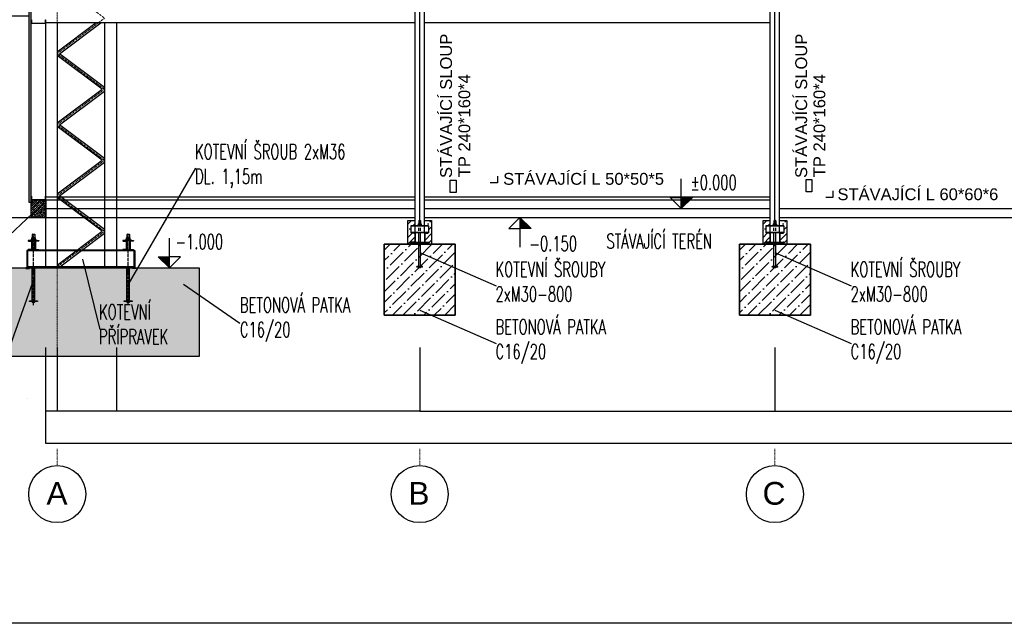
# Model space of a CAD drawing. Header units: millimetres. Extents: x -1190408159 to 361788912, y -2544212749 to 93633750.
# Tile 38 of 69: x 205638 to 221940, y -51822 to -41832. Entities that reach past the tile are written whole.
import ezdxf
from ezdxf.enums import TextEntityAlignment as Align

# ---------------------------------------------------------------- set-up
doc = ezdxf.new("R2010")
doc.units = ezdxf.units.MM
doc.header["$PDSIZE"] = -1
doc.linetypes.add('ACAD_ISO04W100', pattern=[30.5, 24, -3, 0.5, -3])
doc.linetypes.add('DASHDOT', pattern=[25.4, 12.7, -6.35, 0, -6.35])
for name, color, linetype in [('3_018MM_ČERCHOVANÁ', 3, 'ACAD_ISO04W100'), ('CKTEXTY_MALE', 6, 'Continuous'), ('CSPROFILY_POHLEDY', 7, 'Continuous'), ('KOTY', 3, 'Continuous'), ('KOTY-VYSKA', 7, 'Continuous'), ('POPIS', 7, 'Continuous'), ('SUMA', 7, 'Continuous'), ('ŠRAFY', 8, 'Continuous')]:
    doc.layers.add(name, color=color, linetype=linetype)
doc.layers.add('OSY', color=4, linetype='DASHDOT', lineweight=18)
doc.styles.add('100', font='romans.shx', dxfattribs={"width": 0.65, "height": 0.25})
doc.styles.add('50', font='romans.shx', dxfattribs={"width": 0.65, "height": 0.125})
doc.styles.add('ARIAL', font='ARIAL.TTF', dxfattribs={"height": 1000})
doc.styles.add('S2_5', font='ROMANS.shx', dxfattribs={"width": 0.65, "height": 2.5})
doc.dimstyles.new('100', dxfattribs={"dimscale": 0.1, "dimtxt": 1, "dimasz": 1, "dimexe": 1, "dimexo": 5, "dimgap": 1, "dimtad": 1, "dimdec": 0, "dimlfac": 1000, "dimrnd": 1, "dimdsep": 46, "dimtxsty": '100', "dimblk": 'lin_kot', "dimcen": 0, "dimclrd": 256, "dimclre": 256, "dimaunit": 2, "dimadec": 3, "dimazin": 0, "dimtfac": 1, "dimtdec": 0, "dimtix": 1, "dimtmove": 2, "dimatfit": 3, "dimldrblk": 'sip_kot', "dimfxl": 1, "dimtvp": 2.5, "dimtolj": 1, "dimtzin": 0, "dimarcsym": 0})

# ---------------------------------------------------------------- blocks, each defined once
blk = doc.blocks.new('vys_kota')
at = {"linetype": 'Continuous'}
for p, q in [((0, 0), (0, 5.01)), ((0, 0), (-1.88, 1.88)), ((-1.88, 1.88), (0, 1.88)), ((1.88, 1.88), (0, 1.88)), ((0, 0), (1.88, 1.88))]:
    blk.add_line(p, q, dxfattribs=at)
for points in [[(0, 1.88), (0, 0), (1.88, 1.88)], [(0, 0), (1.88, 1.88), (0, 1.88), (0, 0)]]:
    blk.add_solid(points, dxfattribs=at)
at = {"color": 7, "linetype": 'Continuous', "style": 'S2_5', "width": 0.65}
blk.add_attdef('VYSKA', (1.57, 3.17), '', height=2.5, dxfattribs=at)
blk = doc.blocks.new('lin_kot')
at = {"linetype": 'Continuous'}
for q in [(-1, 0), (1, 0)]:
    blk.add_line((0, 0), q, dxfattribs=at)
for points in [[(0, 0), (-1, -1)], [(0, 0), (1, 1)]]:
    blk.add_lwpolyline(points, dxfattribs=at)
blk = doc.blocks.new('sip_kot')
at = {"linetype": 'Continuous'}
blk.add_lwpolyline([(0, 0, 0, 0.7, 0), (-3, 0, 0.7, 0.7, 0)], format="xyseb", dxfattribs=at)
blk = doc.blocks.new('*D1389')
at = {"layer": 'Defpoints', "color": 0, "lineweight": 80, "transparency": 16777216}
for p in [(204634, -41773), (205779, -41773), (205001, -45105)]:
    blk.add_point(p, dxfattribs=at)
at = {"layer": 'KOTY', "lineweight": -2, "transparency": 16777216}
for p, q in [((205779, -41773), (204633, -41773)), ((204634, -45105), (204634, -41773)), ((205001, -45105), (204633, -45105))]:
    blk.add_line(p, q, dxfattribs=at)
at = {"layer": 'KOTY', "lineweight": -2, "transparency": 16777216, "xscale": 0.1, "yscale": 0.1, "zscale": 0.1}
for p, rotation in [((204634, -41773), 90), ((204634, -45105), 270)]:
    blk.add_blockref('lin_kot', p, dxfattribs=dict(at, rotation=rotation))
at = {"layer": 'KOTY', "color": 0, "transparency": 16777216, "insert": (204633, -43439), "char_height": 0.25, "attachment_point": 5, "rotation": 90, "style": '100'}
blk.add_mtext('\\A1;3332000', dxfattribs=at)
blk = doc.blocks.new('Hex Nut ½ in. -side')
for p, q in [((0, -0.32), (0, 0.32)), ((0.03, 0.22), (0.42, 0.22)), ((0.45, 0.32), (0.45, -0.32)), ((0.03, -0.22), (0.42, -0.22))]:
    blk.add_line(p, q)
for points in [[(0.03, 0.43), (0.42, 0.43)], [(0.42, -0.43), (0.03, -0.43)]]:
    blk.add_lwpolyline(points)
for centre, radius, start, end in [((0.21, 0.32), 0.21, 149.0201, 210.9799), ((0.8, 0), 0.796, 164.2217, 195.7782), ((0.24, 0.32), 0.21, 329.0201, 30.9799), ((-0.35, 0), 0.796, 344.2218, 15.7782), ((0.21, -0.32), 0.21, 149.0201, 210.9799), ((0.24, -0.32), 0.21, 329.0201, 30.9799)]:
    blk.add_arc(centre, radius, start, end)
blk = doc.blocks.new('A$C7C5A5B29')
at = {"layer": 'SUMA'}
for p, q in [((0.111, 0), (-0.111, 0)), ((-0.12, -0.06), (-0.12, -0.009)), ((-0.116, -0.06), (-0.12, -0.06)), ((-0.116, -0.06), (-0.116, -0.009)), ((0.111, -0.004), (-0.111, -0.004)), ((0.116, -0.06), (0.116, -0.009)), ((0.12, -0.06), (0.116, -0.06)), ((0.12, -0.06), (0.12, -0.009))]:
    blk.add_line(p, q, dxfattribs=at)
for centre, radius, start, end in [((-0.111, -0.009), 0.009, 90, 180), ((0.111, -0.009), 0.009, 0, 90), ((-0.111, -0.009), 0.005, 90, 180), ((0.111, -0.009), 0.005, 0, 90)]:
    blk.add_arc(centre, radius, start, end, dxfattribs=at)
blk = doc.blocks.new('*D1399')
at = {"layer": 'Defpoints', "color": 0, "lineweight": 80, "transparency": 16777216}
for p in [(206063, -47664), (230220, -47664), (230220, -48839)]:
    blk.add_point(p, dxfattribs=at)
at = {"layer": 'KOTY', "lineweight": -2, "transparency": 16777216}
for p, q in [((206063, -47665), (206063, -48839)), ((230220, -47665), (230220, -48839)), ((206063, -48839), (230219, -48839))]:
    blk.add_line(p, q, dxfattribs=at)
at = {"layer": 'KOTY', "lineweight": -2, "transparency": 16777216, "xscale": 0.1, "yscale": 0.1, "zscale": 0.1, "rotation": 180}
blk.add_blockref('lin_kot', (206063, -48839), dxfattribs=at)
at = {"layer": 'KOTY', "lineweight": -2, "transparency": 16777216, "xscale": 0.1, "yscale": 0.1, "zscale": 0.1}
blk.add_blockref('lin_kot', (230220, -48839), dxfattribs=at)
at = {"layer": 'KOTY', "color": 0, "transparency": 16777216, "insert": (218141, -48838), "char_height": 0.25, "attachment_point": 5, "style": '100'}
blk.add_mtext('\\A1;24157000', dxfattribs=at)
blk = doc.blocks.new('*D1401')
at = {"layer": 'Defpoints', "color": 0, "lineweight": 80, "transparency": 16777216}
for p in [(207239, -47259), (212261, -47259), (207239, -48312)]:
    blk.add_point(p, dxfattribs=at)
at = {"layer": 'KOTY', "lineweight": -2, "transparency": 16777216}
for p, q in [((207239, -47259), (207239, -48312)), ((212261, -47259), (212261, -48312)), ((212261, -48312), (207239, -48312))]:
    blk.add_line(p, q, dxfattribs=at)
at = {"layer": 'KOTY', "lineweight": -2, "transparency": 16777216, "xscale": 0.1, "yscale": 0.1, "zscale": 0.1, "rotation": 180}
blk.add_blockref('lin_kot', (207239, -48312), dxfattribs=at)
at = {"layer": 'KOTY', "lineweight": -2, "transparency": 16777216, "xscale": 0.1, "yscale": 0.1, "zscale": 0.1}
blk.add_blockref('lin_kot', (212261, -48312), dxfattribs=at)
at = {"layer": 'KOTY', "color": 0, "transparency": 16777216, "insert": (209750, -48311), "char_height": 0.25, "attachment_point": 5, "style": '100'}
blk.add_mtext('\\A1;5022500', dxfattribs=at)
blk = doc.blocks.new('*D1402')
at = {"layer": 'Defpoints', "color": 0, "lineweight": 80, "transparency": 16777216}
for p in [(206063, -47259), (206259, -47259), (206063, -48312)]:
    blk.add_point(p, dxfattribs=at)
at = {"layer": 'KOTY', "lineweight": -2, "transparency": 16777216}
for p, q in [((206063, -47259), (206063, -48312)), ((206259, -47259), (206259, -48312)), ((206258, -48312), (206063, -48312))]:
    blk.add_line(p, q, dxfattribs=at)
at = {"layer": 'KOTY', "lineweight": -2, "transparency": 16777216, "xscale": 0.1, "yscale": 0.1, "zscale": 0.1, "rotation": 180}
blk.add_blockref('lin_kot', (206063, -48312), dxfattribs=at)
at = {"layer": 'KOTY', "lineweight": -2, "transparency": 16777216, "xscale": 0.1, "yscale": 0.1, "zscale": 0.1}
blk.add_blockref('lin_kot', (206259, -48312), dxfattribs=at)
at = {"layer": 'KOTY', "color": 0, "transparency": 16777216, "insert": (205767, -48097), "char_height": 0.25, "attachment_point": 5, "style": '100'}
blk.add_mtext('\\A1;196000', dxfattribs=at)
blk = doc.blocks.new('*D1411')
at = {"layer": 'Defpoints', "color": 0, "lineweight": 80, "transparency": 16777216}
for p in [(206259, -47259), (207239, -47259), (206259, -48312)]:
    blk.add_point(p, dxfattribs=at)
at = {"layer": 'KOTY', "lineweight": -2, "transparency": 16777216}
for p, q in [((206259, -47259), (206259, -48312)), ((207239, -47259), (207239, -48312)), ((207238, -48312), (206259, -48312))]:
    blk.add_line(p, q, dxfattribs=at)
at = {"layer": 'KOTY', "lineweight": -2, "transparency": 16777216, "xscale": 0.1, "yscale": 0.1, "zscale": 0.1, "rotation": 180}
blk.add_blockref('lin_kot', (206259, -48312), dxfattribs=at)
at = {"layer": 'KOTY', "lineweight": -2, "transparency": 16777216, "xscale": 0.1, "yscale": 0.1, "zscale": 0.1}
blk.add_blockref('lin_kot', (207239, -48312), dxfattribs=at)
at = {"layer": 'KOTY', "color": 0, "transparency": 16777216, "insert": (206749, -48311), "char_height": 0.25, "attachment_point": 5, "style": '100'}
blk.add_mtext('\\A1;980000', dxfattribs=at)
blk = doc.blocks.new('*D1412')
at = {"layer": 'Defpoints', "color": 0, "lineweight": 80, "transparency": 16777216}
for p in [(212261, -47259), (218141, -47259), (218141, -48312)]:
    blk.add_point(p, dxfattribs=at)
at = {"layer": 'KOTY', "lineweight": -2, "transparency": 16777216}
for p, q in [((212261, -47259), (212261, -48312)), ((218141, -47259), (218141, -48312)), ((212261, -48312), (218141, -48312))]:
    blk.add_line(p, q, dxfattribs=at)
at = {"layer": 'KOTY', "lineweight": -2, "transparency": 16777216, "xscale": 0.1, "yscale": 0.1, "zscale": 0.1, "rotation": 180}
blk.add_blockref('lin_kot', (212261, -48312), dxfattribs=at)
at = {"layer": 'KOTY', "lineweight": -2, "transparency": 16777216, "xscale": 0.1, "yscale": 0.1, "zscale": 0.1}
blk.add_blockref('lin_kot', (218141, -48312), dxfattribs=at)
at = {"layer": 'KOTY', "color": 0, "transparency": 16777216, "insert": (215201, -48311), "char_height": 0.25, "attachment_point": 5, "style": '100'}
blk.add_mtext('\\A1;5880000', dxfattribs=at)
blk = doc.blocks.new('*D1413')
at = {"layer": 'Defpoints', "color": 0, "lineweight": 80, "transparency": 16777216}
for p in [(218141, -47259), (224021, -47259), (224021, -48312)]:
    blk.add_point(p, dxfattribs=at)
at = {"layer": 'KOTY', "lineweight": -2, "transparency": 16777216}
for p, q in [((218141, -47259), (218141, -48312)), ((224021, -47259), (224021, -48312)), ((218141, -48312), (224021, -48312))]:
    blk.add_line(p, q, dxfattribs=at)
at = {"layer": 'KOTY', "lineweight": -2, "transparency": 16777216, "xscale": 0.1, "yscale": 0.1, "zscale": 0.1, "rotation": 180}
blk.add_blockref('lin_kot', (218141, -48312), dxfattribs=at)
at = {"layer": 'KOTY', "lineweight": -2, "transparency": 16777216, "xscale": 0.1, "yscale": 0.1, "zscale": 0.1}
blk.add_blockref('lin_kot', (224021, -48312), dxfattribs=at)
at = {"layer": 'KOTY', "color": 0, "transparency": 16777216, "insert": (221081, -48311), "char_height": 0.25, "attachment_point": 5, "style": '100'}
blk.add_mtext('\\A1;5880000', dxfattribs=at)

msp = doc.modelspace()

# ---------------------------------------------------------------- hatches: boundary and pattern name
at = {"layer": 'KOTY'}
h = msp.add_hatch(dxfattribs=at)
h.set_pattern_fill('ANSI36', color=256, scale=196, style=0)
h.set_pattern_definition([(45, (177637.514, -29284.362), (12.993087, 47.64132), [61.25, -12.25, 0, -12.25])])
h.paths.add_polyline_path([(205827.35375, -44811.18039), (206072.35375, -44811.18039), (206072.35375, -45105.18039), (205827.35375, -45105.18039)])
at = {"layer": 'ŠRAFY'}
h = msp.add_hatch(dxfattribs=at)
h.set_pattern_fill('HONEY', color=8, scale=147, angle=360, style=0)
h.set_pattern_definition([(360, (-3113487.638, 175276.119), (27.5625, 15.913216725), [18.375, -36.75]), (120, (-3113487.638, 175276.119), (-27.56249994, 15.91321683), [18.375, -36.75]), (60, (-3113487.638, 175276.119), (6e-08, 31.826433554), [-36.75, 18.375])])
h.paths.add_polyline_path([(205788.15375, -44849.92353), (205827.35375, -44849.92353), (205827.35375, -32022.27936), (205788.15375, -32022.27936)])
h = msp.add_hatch(dxfattribs=at)
h.set_pattern_fill('ANSI35', color=8, scale=24.5, style=0)
h.set_pattern_definition([(45, (118838.67, -107638.57), (-110.00814, 110.00814), []), (45, (118948.67, -107638.57), (-110.00814, 110.00814), [194.46875, -38.89375, 0, -38.89375])])
h.paths.add_polyline_path([(212457.0538, -45154.18039), (212339.45384, -45154.18039), (212339.45386, -45242.38039), (212408.0538, -45242.38039), (212408.0538, -45359.98039), (212402.1738, -45359.98039), (212402.1738, -45361.97228, -0.3853135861), (212399.08509, -45365.38526), (212351.85493, -45370.10827, 0.3853135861), (212344.3538, -45378.39693), (212344.3538, -45498.36384, 0.3853135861), (212351.85493, -45506.6525), (212399.08509, -45511.37552, -0.3853135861), (212402.1738, -45514.78849), (212402.1738, -45516.78039), (212416.8738, -45516.78039), (212417.8538, -45516.78039), (212417.8538, -45526.58039), (212261.0538, -45526.58039), (212261.0538, -45546.18039), (212457.0538, -45546.18039)])
h.paths.add_polyline_path([(212182.65384, -45154.18039), (212065.0538, -45154.18039), (212065.0538, -45546.18039), (212261.0538, -45546.18039), (212261.0538, -45526.58039), (212104.2538, -45526.58039), (212104.2538, -45516.78039), (212119.9338, -45516.78039), (212119.9338, -45514.78849, -0.3853135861), (212123.0225, -45511.37552), (212170.25266, -45506.6525, 0.3853135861), (212177.7538, -45498.36384), (212177.7538, -45378.39693, 0.3853135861), (212170.25266, -45370.10827), (212123.0225, -45365.38526, -0.3853135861), (212119.9338, -45361.97228), (212119.9338, -45359.98039), (212114.0538, -45359.98039), (212114.0538, -45242.38039), (212182.65386, -45242.38039)])
h = msp.add_hatch(dxfattribs=at)
h.set_pattern_fill('ANSI35', color=8, scale=24.5, style=0)
h.set_pattern_definition([(45, (124718.67, -107638.57), (-110.00814, 110.00814), []), (45, (124828.67, -107638.57), (-110.00814, 110.00814), [194.46875, -38.89375, 0, -38.89375])])
h.paths.add_polyline_path([(218337.0538, -45154.18039), (218219.45384, -45154.18039), (218219.45386, -45242.38039), (218288.0538, -45242.38039), (218288.0538, -45359.98039), (218282.1738, -45359.98039), (218282.1738, -45361.97228, -0.3853135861), (218279.08509, -45365.38526), (218231.85493, -45370.10827, 0.3853135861), (218224.3538, -45378.39693), (218224.3538, -45498.36384, 0.3853135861), (218231.85493, -45506.6525), (218279.08509, -45511.37552, -0.3853135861), (218282.1738, -45514.78849), (218282.1738, -45516.78039), (218296.8738, -45516.78039), (218297.8538, -45516.78039), (218297.8538, -45526.58039), (218141.0538, -45526.58039), (218141.0538, -45546.18039), (218337.0538, -45546.18039)])
h.paths.add_polyline_path([(218062.65384, -45154.18039), (217945.0538, -45154.18039), (217945.0538, -45546.18039), (218141.0538, -45546.18039), (218141.0538, -45526.58039), (217984.2538, -45526.58039), (217984.2538, -45516.78039), (217999.9338, -45516.78039), (217999.9338, -45514.78849, -0.3853135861), (218003.0225, -45511.37552), (218050.25266, -45506.6525, 0.3853135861), (218057.7538, -45498.36384), (218057.7538, -45378.39693, 0.3853135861), (218050.25266, -45370.10827), (218003.0225, -45365.38526, -0.3853135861), (217999.9338, -45361.97228), (217999.9338, -45359.98039), (217994.0538, -45359.98039), (217994.0538, -45242.38039), (218062.65386, -45242.38039)])
h = msp.add_hatch(dxfattribs=at)
h.set_pattern_fill('ANSI36', color=256, scale=980, style=0)
h.set_pattern_definition([(45, (241220.13, -5010.59), (64.96544, 238.2066), [306.25, -61.25, 0, -61.25])])
h.paths.add_polyline_path([(211673.0538, -45546.18039), (212849.0538, -45546.18039), (212849.0538, -46722.18039), (211673.0538, -46722.18039)])
h = msp.add_hatch(dxfattribs=at)
h.set_pattern_fill('ANSI36', color=256, scale=980, style=0)
h.set_pattern_definition([(45, (247100.13, -5010.59), (64.96544, 238.2066), [306.25, -61.25, 0, -61.25])])
h.paths.add_polyline_path([(217553.0538, -45546.18039), (218729.0538, -45546.18039), (218729.0538, -46722.18039), (217553.0538, -46722.18039)])
h = msp.add_hatch(dxfattribs=at)
h.set_pattern_fill('ANSI36', color=256, scale=980, style=0)
h.set_pattern_definition([(45, (202019.91, -5010.59), (64.96544, 238.2066), [306.25, -61.25, 0, -61.25])])
h.paths.add_polyline_path([(208610.55375, -47408.18039), (204690.55375, -47408.18039), (204690.55375, -45938.18039), (208610.55375, -45938.18039)])
h.paths.add_polyline_path([(227671.55375, -47408.18039), (231591.55375, -47408.18039), (231591.55375, -45938.18039), (227671.55375, -45938.18039)])
h.paths.add_polyline_path([(206889.11872, -46485.29331), (208232.53538, -46485.29331), (208232.53538, -47377.79331), (206889.11872, -47377.79331)], flags=24)

# ---------------------------------------------------------------- linework, layer by layer
for p, q in [((218062.65375, -45352.14039), (218062.65375, -31173.19288)), ((218141.05375, -45242.38039), (218141.05375, -31173.19288)), ((218219.45375, -45352.14039), (218219.45375, -31173.19288)), ((212182.65375, -45352.14039), (212182.67044, -31801.84117)), ((212261.05375, -45242.38039), (212261.05375, -31794.00117)), ((212339.45375, -45352.14039), (212339.45375, -31801.84117)), ((206062.55375, -41880.98039), (212182.65803, -41880.98039)), ((206062.55375, -41880.98039), (206062.55375, -45938.18039)), ((206258.55375, -41880.98039), (206258.55375, -45938.18039)), ((207042.55375, -41880.98039), (207042.55375, -45938.18039)), ((207238.55375, -41880.98039), (207238.55375, -45938.18039)), ((212339.45375, -41880.98039), (218062.65375, -41880.98039)), ((206072.35375, -44762.18039), (212182.65448, -44762.18039)), ((206072.35375, -44811.18039), (212182.65442, -44811.18039)), ((212339.45375, -44762.18039), (218062.65375, -44762.18039)), ((212339.45375, -44811.18039), (218062.65375, -44811.18039)), ((202604.97719, -45105.18039), (212182.65375, -45105.18039)), ((212339.45375, -45105.18039), (218062.65375, -45105.18039)), ((218219.45375, -45105.18039), (223942.65375, -45105.18039)), ((207238.55375, -45644.18039), (206062.55375, -45644.18039))]:
    msp.add_line(p, q)
at = {"color": 5}
for p, q in [((206072.35375, -44958.18039), (212182.65375, -44958.18039)), ((212339.45375, -44958.18039), (218062.65375, -44958.18039)), ((218219.45375, -44958.18039), (223942.65375, -44958.18039))]:
    msp.add_line(p, q, dxfattribs=at)
for points in [[(206258.55375, -42363.87539), (206902.41375, -41880.98039)], [(207042.55375, -42951.87539), (206299.38709, -42394.50039), (206984.08042, -41880.98039)], [(206258.55375, -43539.87539), (207001.72042, -42982.50039), (206258.55375, -42425.12539)], [(207042.55375, -44127.87539), (206299.38709, -43570.50039), (207042.55375, -43013.12539)], [(206258.55375, -44715.87539), (207001.72042, -44158.50039), (206258.55375, -43601.12539)], [(207042.55375, -45303.87539), (206299.38709, -44746.50039), (207042.55375, -44189.12539)], [(205827.35375, -45105.18039), (205827.35375, -44811.18039), (206072.35375, -44811.18039), (206072.35375, -45105.18039), (205827.35375, -45105.18039)], [(206258.55375, -45891.87539), (207001.72042, -45334.50039), (206258.55375, -44777.12539)], [(206278.48042, -45938.18039), (207042.55375, -45365.12539)], [(211673.0538, -45546.18039), (212849.0538, -45546.18039), (212849.0538, -46722.18039), (211673.0538, -46722.18039), (211673.0538, -45546.18039)], [(217553.0538, -45546.18039), (218729.0538, -45546.18039), (218729.0538, -46722.18039), (217553.0538, -46722.18039), (217553.0538, -45546.18039)]]:
    msp.add_lwpolyline(points)
for points in [[(205842.05375, -45487.38039), (205778.35375, -45487.38039), (205778.35375, -45490.14595, 0.391021), (205783.31353, -45495.51929), (205821.17583, -45498.54847, -0.391021), (205834.70375, -45513.20143), (205834.70375, -45618.35935, -0.391021), (205821.17583, -45633.01231), (205783.31353, -45636.04149, 0.391021), (205778.35375, -45641.41483), (205778.35375, -45644.18039), (205842.05375, -45644.18039)], [(205891.05375, -45487.38039), (205954.75375, -45487.38039), (205954.75375, -45490.14595, -0.391021), (205949.79397, -45495.51929), (205911.93167, -45498.54847, 0.391021), (205898.40375, -45513.20143), (205898.40375, -45618.35935, 0.391021), (205911.93167, -45633.01231), (205949.79397, -45636.04149, -0.391021), (205954.75375, -45641.41483), (205954.75375, -45644.18039), (205891.05375, -45644.18039)], [(207410.05375, -45487.38039), (207346.35375, -45487.38039), (207346.35375, -45490.14595, 0.391021), (207351.31353, -45495.51929), (207389.17583, -45498.54847, -0.391021), (207402.70375, -45513.20143), (207402.70375, -45618.35935, -0.391021), (207389.17583, -45633.01231), (207351.31353, -45636.04149, 0.391021), (207346.35375, -45641.41483), (207346.35375, -45644.18039), (207410.05375, -45644.18039)], [(207459.05375, -45487.38039), (207522.75375, -45487.38039), (207522.75375, -45490.14595, -0.391021), (207517.79397, -45495.51929), (207479.93167, -45498.54847, 0.391021), (207466.40375, -45513.20143), (207466.40375, -45618.35935, 0.391021), (207479.93167, -45633.01231), (207517.79397, -45636.04149, -0.391021), (207522.75375, -45641.41483), (207522.75375, -45644.18039), (207459.05375, -45644.18039)]]:
    msp.add_lwpolyline(points, format="xyb", close=True)
at = {"layer": '3_018MM_ČERCHOVANÁ', "ltscale": 2}
for p, q in [((205866.55375, -46555.98256), (205866.55375, -45379.58039)), ((207434.55375, -46555.98256), (207434.55375, -45379.58039))]:
    msp.add_line(p, q, dxfattribs=at)
at = {"layer": 'CKTEXTY_MALE', "color": 7}
for centre in [(206258.55375, -49683.46731), (212261.05375, -49683.46731), (218141.05375, -49683.46731)]:
    msp.add_circle(centre, 472.00082, dxfattribs=at)
at = {"layer": 'CSPROFILY_POHLEDY'}
for p, q in [((205768.55375, -45644.18039), (205768.55375, -45938.18039)), ((207532.55375, -45644.18039), (205768.55375, -45644.18039)), ((207532.55375, -45644.18039), (207532.55375, -45938.18039)), ((207544.31375, -45659.86039), (205768.55375, -45659.86039)), ((207532.55375, -45922.50039), (205768.55375, -45922.50039)), ((207532.55375, -45938.18039), (205768.55375, -45938.18039))]:
    msp.add_line(p, q, dxfattribs=at)
at = {"layer": 'KOTY', "color": 5}
msp.add_lwpolyline([(197334.27297, -25311.48867), (294147.89391, -25311.48867), (294147.89391, -51821.74552), (197334.27297, -51821.74552)], close=True, dxfattribs=at)
at = {"layer": 'KOTY', "color": 2}
for points in [[(212765.15135, -44692.75396), (212765.15135, -44485.23279), (212862.7468, -44485.23279), (212862.7468, -44692.75396)], [(218656.87099, -44683.25926), (218656.87099, -44475.73809), (218754.46644, -44475.73809), (218754.46644, -44683.25926)]]:
    msp.add_lwpolyline(points, close=True, dxfattribs=at)
for points in [[(213546.46255, -44420.3699), (213546.46255, -44529.94732), (213427.20748, -44529.94732)], [(219102.37347, -44665.64106), (219102.37347, -44775.21848), (218983.11841, -44775.21848)]]:
    msp.add_lwpolyline(points, dxfattribs=at)
at = {"layer": 'OSY', "ltscale": 0.3}
msp.add_line((206258.55375, -32132.82141), (206258.55375, -47665.57983), dxfattribs=at)
at = {"layer": 'OSY'}
for p, q in [((206258.55375, -48932.18335), (206258.55375, -49211.46649)), ((212261.05375, -48932.18335), (212261.05375, -49211.46649)), ((218141.05375, -48932.18335), (218141.05375, -49211.46649))]:
    msp.add_line(p, q, dxfattribs=at)
at = {"layer": 'OSY', "ltscale": 0.3}
msp.add_lwpolyline([(206258.55375, -45922.50039), (207042.55375, -45334.50039), (206258.55375, -44746.50039), (207042.55375, -44158.50039), (206258.55375, -43570.50039), (207042.55375, -42982.50039), (206258.55375, -42394.50039), (207042.55375, -41806.50039), (206258.55375, -41218.50039), (207042.55375, -40630.50039), (206258.55375, -40042.50039), (207042.55375, -39454.50039), (206258.55375, -38866.50039), (207042.55375, -38245.18039)], dxfattribs=at)
at = {"layer": 'SUMA'}
for p, q in [((212253.2138, -45154.18039), (212246.3538, -45161.04039)), ((212268.8938, -45154.18039), (212253.2138, -45154.18039)), ((212268.8938, -45154.18039), (212275.7538, -45161.04039)), ((218133.2138, -45154.18039), (218126.3538, -45161.04039)), ((218148.8938, -45154.18039), (218133.2138, -45154.18039)), ((218148.8938, -45154.18039), (218155.7538, -45161.04039)), ((212408.0538, -45242.38039), (212114.0538, -45242.38039)), ((212114.0538, -45242.38039), (212114.0538, -45359.98039)), ((212408.0538, -45250.22039), (212114.0538, -45250.22039)), ((212233.6138, -45238.46039), (212261.0538, -45238.46039)), ((212233.6138, -45238.46039), (212233.6138, -45242.38039)), ((212239.9838, -45212.98039), (212235.0838, -45214.94039)), ((212235.0838, -45214.94039), (212235.0838, -45225.72039)), ((212235.0838, -45236.50039), (212235.0838, -45225.72039)), ((212239.9838, -45238.46039), (212235.0838, -45236.50039)), ((212243.1688, -45212.98039), (212239.9838, -45212.98039)), ((212243.1688, -45238.46039), (212239.9838, -45238.46039)), ((212243.1688, -45212.98039), (212248.0688, -45214.94039)), ((212252.9688, -45212.98039), (212243.1688, -45212.98039)), ((212243.1688, -45238.46039), (212248.0688, -45236.50039)), ((212252.9688, -45238.46039), (212243.1688, -45238.46039)), ((212246.3538, -45161.04039), (212246.3538, -45212.98039)), ((212275.7538, -45161.04039), (212246.3538, -45161.04039)), ((212275.7538, -45242.38039), (212246.3538, -45242.38039)), ((212275.7538, -45242.38039), (212246.3538, -45242.38039)), ((212275.7538, -45242.38039), (212246.3538, -45242.38039)), ((212246.3538, -45326.04221), (212246.3538, -45275.19362)), ((212252.9688, -45212.98039), (212248.0688, -45214.94039)), ((212248.0688, -45214.94039), (212248.0688, -45225.72039)), ((212248.0688, -45236.50039), (212248.0688, -45225.72039)), ((212252.9688, -45238.46039), (212248.0688, -45236.50039)), ((212269.1388, -45212.98039), (212252.9688, -45212.98039)), ((212269.1388, -45238.46039), (212252.9688, -45238.46039)), ((212288.4938, -45238.46039), (212261.0538, -45238.46039)), ((212278.9388, -45212.98039), (212269.1388, -45212.98039)), ((212269.1388, -45212.98039), (212274.0388, -45214.94039)), ((212269.1388, -45238.46039), (212274.0388, -45236.50039)), ((212278.9388, -45238.46039), (212269.1388, -45238.46039)), ((212278.9388, -45212.98039), (212274.0388, -45214.94039)), ((212274.0388, -45214.94039), (212274.0388, -45225.72039)), ((212274.0388, -45236.50039), (212274.0388, -45225.72039)), ((212278.9388, -45238.46039), (212274.0388, -45236.50039)), ((212275.7538, -45161.04039), (212275.7538, -45212.98039)), ((212275.7538, -45326.04221), (212275.7538, -45275.19362)), ((212282.1238, -45212.98039), (212278.9388, -45212.98039)), ((212282.1238, -45238.46039), (212278.9388, -45238.46039)), ((212282.1238, -45212.98039), (212287.0238, -45214.94039)), ((212282.1238, -45238.46039), (212287.0238, -45236.50039)), ((212287.0238, -45214.94039), (212287.0238, -45225.72039)), ((212287.0238, -45236.50039), (212287.0238, -45225.72039)), ((212288.4938, -45238.46039), (212288.4938, -45242.38039)), ((212408.0538, -45242.38039), (212408.0538, -45359.98039)), ((217994.0538, -45242.38039), (217994.0538, -45359.98039)), ((218288.0538, -45242.38039), (217994.0538, -45242.38039)), ((218288.0538, -45250.22039), (217994.0538, -45250.22039)), ((218113.6138, -45238.46039), (218113.6138, -45242.38039)), ((218113.6138, -45238.46039), (218141.0538, -45238.46039)), ((218119.9838, -45212.98039), (218115.0838, -45214.94039)), ((218115.0838, -45214.94039), (218115.0838, -45225.72039)), ((218115.0838, -45236.50039), (218115.0838, -45225.72039)), ((218119.9838, -45238.46039), (218115.0838, -45236.50039)), ((218123.1688, -45212.98039), (218119.9838, -45212.98039)), ((218123.1688, -45238.46039), (218119.9838, -45238.46039)), ((218132.9688, -45212.98039), (218123.1688, -45212.98039)), ((218123.1688, -45212.98039), (218128.0688, -45214.94039)), ((218123.1688, -45238.46039), (218128.0688, -45236.50039)), ((218132.9688, -45238.46039), (218123.1688, -45238.46039)), ((218155.7538, -45161.04039), (218126.3538, -45161.04039)), ((218126.3538, -45161.04039), (218126.3538, -45212.98039)), ((218155.7538, -45242.38039), (218126.3538, -45242.38039)), ((218155.7538, -45242.38039), (218126.3538, -45242.38039)), ((218155.7538, -45242.38039), (218126.3538, -45242.38039)), ((218126.3538, -45326.04221), (218126.3538, -45275.19362)), ((218132.9688, -45212.98039), (218128.0688, -45214.94039)), ((218128.0688, -45214.94039), (218128.0688, -45225.72039)), ((218128.0688, -45236.50039), (218128.0688, -45225.72039)), ((218132.9688, -45238.46039), (218128.0688, -45236.50039)), ((218149.1388, -45212.98039), (218132.9688, -45212.98039)), ((218149.1388, -45238.46039), (218132.9688, -45238.46039)), ((218168.4938, -45238.46039), (218141.0538, -45238.46039)), ((218149.1388, -45212.98039), (218154.0388, -45214.94039)), ((218158.9388, -45212.98039), (218149.1388, -45212.98039)), ((218149.1388, -45238.46039), (218154.0388, -45236.50039)), ((218158.9388, -45238.46039), (218149.1388, -45238.46039)), ((218158.9388, -45212.98039), (218154.0388, -45214.94039)), ((218154.0388, -45214.94039), (218154.0388, -45225.72039)), ((218154.0388, -45236.50039), (218154.0388, -45225.72039)), ((218158.9388, -45238.46039), (218154.0388, -45236.50039)), ((218155.7538, -45161.04039), (218155.7538, -45212.98039)), ((218155.7538, -45326.04221), (218155.7538, -45275.19362)), ((218162.1238, -45212.98039), (218158.9388, -45212.98039)), ((218162.1238, -45238.46039), (218158.9388, -45238.46039)), ((218162.1238, -45212.98039), (218167.0238, -45214.94039)), ((218162.1238, -45238.46039), (218167.0238, -45236.50039)), ((218167.0238, -45214.94039), (218167.0238, -45225.72039)), ((218167.0238, -45236.50039), (218167.0238, -45225.72039)), ((218168.4938, -45238.46039), (218168.4938, -45242.38039)), ((218288.0538, -45242.38039), (218288.0538, -45359.98039)), ((205852.83375, -45379.58039), (205845.97375, -45386.44039)), ((205845.97375, -45386.44039), (205845.97375, -45439.60067)), ((205845.97375, -45386.44039), (205887.13375, -45386.44039)), ((205852.83375, -45379.58039), (205880.27375, -45379.58039)), ((205880.27375, -45379.58039), (205887.13375, -45386.44039)), ((205887.13375, -45386.44039), (205887.13375, -45439.60067)), ((207420.83375, -45379.58039), (207413.97375, -45386.44039)), ((207413.97375, -45386.44039), (207413.97375, -45439.60067)), ((207413.97375, -45386.44039), (207455.13375, -45386.44039)), ((207420.83375, -45379.58039), (207448.27375, -45379.58039)), ((207448.27375, -45379.58039), (207455.13375, -45386.44039)), ((207455.13375, -45386.44039), (207455.13375, -45439.60067)), ((212408.0538, -45352.14039), (212114.0538, -45352.14039)), ((212408.0538, -45359.98039), (212114.0538, -45359.98039)), ((212182.6538, -45359.98039), (212119.9338, -45359.98039)), ((212119.9338, -45359.98039), (212119.9338, -45361.97228)), ((212170.25266, -45370.10827), (212123.0225, -45365.38526)), ((212373.7538, -45359.98039), (212148.3538, -45359.98039)), ((212177.7538, -45378.39693), (212177.7538, -45498.36384)), ((212182.6538, -45359.98039), (212182.6538, -45516.78039)), ((212182.6538, -45359.98039), (212182.6538, -45516.78039)), ((212246.3538, -45516.78039), (212246.3538, -45359.98039)), ((212275.7538, -45516.78039), (212275.7538, -45359.98039)), ((212339.4538, -45359.98039), (212402.1738, -45359.98039)), ((212339.4538, -45359.98039), (212339.4538, -45516.78039)), ((212339.4538, -45359.98039), (212339.4538, -45516.78039)), ((212344.3538, -45378.39693), (212344.3538, -45498.36384)), ((212351.85493, -45370.10827), (212399.08509, -45365.38526)), ((212402.1738, -45359.98039), (212402.1738, -45361.97228)), ((218288.0538, -45352.14039), (217994.0538, -45352.14039)), ((218288.0538, -45359.98039), (217994.0538, -45359.98039)), ((217999.9338, -45359.98039), (217999.9338, -45361.97228)), ((218062.6538, -45359.98039), (217999.9338, -45359.98039)), ((218050.25266, -45370.10827), (218003.0225, -45365.38526)), ((218253.7538, -45359.98039), (218028.3538, -45359.98039)), ((218057.7538, -45378.39693), (218057.7538, -45498.36384)), ((218062.6538, -45359.98039), (218062.6538, -45516.78039)), ((218062.6538, -45359.98039), (218062.6538, -45516.78039)), ((218126.3538, -45516.78039), (218126.3538, -45359.98039)), ((218155.7538, -45516.78039), (218155.7538, -45359.98039)), ((218219.4538, -45359.98039), (218219.4538, -45516.78039)), ((218219.4538, -45359.98039), (218219.4538, -45516.78039)), ((218219.4538, -45359.98039), (218282.1738, -45359.98039)), ((218224.3538, -45378.39693), (218224.3538, -45498.36384)), ((218231.85493, -45370.10827), (218279.08509, -45365.38526)), ((218282.1738, -45359.98039), (218282.1738, -45361.97228)), ((205845.97375, -45487.38039), (205845.97375, -45644.18039)), ((205887.13375, -45487.38039), (205887.13375, -45644.18039)), ((207413.97375, -45487.38039), (207413.97375, -45644.18039)), ((207455.13375, -45487.38039), (207455.13375, -45644.18039)), ((212417.8538, -45516.78039), (212104.2538, -45516.78039)), ((212104.2538, -45516.78039), (212104.2538, -45526.58039)), ((212417.8538, -45526.58039), (212104.2538, -45526.58039)), ((212167.9538, -45516.78039), (212105.2338, -45516.78039)), ((212119.9338, -45516.78039), (212119.9338, -45514.78849)), ((212170.25266, -45506.6525), (212123.0225, -45511.37552)), ((212246.3538, -45918.58039), (212246.3538, -45526.58039)), ((212275.7538, -45918.58039), (212275.7538, -45526.58039)), ((212351.85493, -45506.6525), (212399.08509, -45511.37552)), ((212354.1538, -45516.78039), (212416.8738, -45516.78039)), ((212402.1738, -45516.78039), (212402.1738, -45514.78849)), ((212417.8538, -45516.78039), (212417.8538, -45526.58039)), ((217984.2538, -45516.78039), (217984.2538, -45526.58039)), ((218297.8538, -45516.78039), (217984.2538, -45516.78039)), ((218297.8538, -45526.58039), (217984.2538, -45526.58039)), ((218047.9538, -45516.78039), (217985.2338, -45516.78039)), ((217999.9338, -45516.78039), (217999.9338, -45514.78849)), ((218050.25266, -45506.6525), (218003.0225, -45511.37552)), ((218126.3538, -45918.58039), (218126.3538, -45526.58039)), ((218155.7538, -45918.58039), (218155.7538, -45526.58039)), ((218231.85493, -45506.6525), (218279.08509, -45511.37552)), ((218234.1538, -45516.78039), (218296.8738, -45516.78039)), ((218282.1738, -45516.78039), (218282.1738, -45514.78849)), ((218297.8538, -45516.78039), (218297.8538, -45526.58039)), ((205845.97375, -46482.08039), (205845.97375, -45938.18039)), ((205887.13375, -46482.08039), (205887.13375, -45938.18039)), ((207413.97375, -46482.08039), (207413.97375, -45938.18039)), ((207455.13375, -46482.08039), (207455.13375, -45938.18039)), ((212308.5838, -45918.58039), (212213.5238, -45918.58039)), ((212213.5238, -45928.38039), (212213.5238, -45918.58039)), ((212308.5838, -45928.38039), (212213.5238, -45928.38039)), ((212246.3538, -45938.18039), (212246.3538, -45928.38039)), ((212275.7538, -45938.18039), (212246.3538, -45938.18039)), ((212275.7538, -45938.18039), (212275.7538, -45928.38039)), ((212308.5838, -45928.38039), (212308.5838, -45918.58039)), ((218093.5238, -45928.38039), (218093.5238, -45918.58039)), ((218188.5838, -45918.58039), (218093.5238, -45918.58039)), ((218188.5838, -45928.38039), (218093.5238, -45928.38039)), ((218126.3538, -45938.18039), (218126.3538, -45928.38039)), ((218155.7538, -45938.18039), (218126.3538, -45938.18039)), ((218155.7538, -45938.18039), (218155.7538, -45928.38039)), ((218188.5838, -45928.38039), (218188.5838, -45918.58039)), ((205845.97375, -46506.58039), (205845.97375, -46496.78039)), ((205845.97375, -46506.58039), (205887.13375, -46506.58039)), ((205887.13375, -46506.58039), (205887.13375, -46496.78039)), ((207413.97375, -46506.58039), (207413.97375, -46496.78039)), ((207413.97375, -46506.58039), (207455.13375, -46506.58039)), ((207455.13375, -46506.58039), (207455.13375, -46496.78039))]:
    msp.add_line(p, q, dxfattribs=at)
for points in [[(212339.45384, -45154.18039), (212457.0538, -45154.18039), (212457.0538, -45546.18039), (212065.0538, -45546.18039), (212065.0538, -45154.18039), (212182.65384, -45154.18039)], [(218219.45384, -45154.18039), (218337.0538, -45154.18039), (218337.0538, -45546.18039), (217945.0538, -45546.18039), (217945.0538, -45154.18039), (218062.65384, -45154.18039)]]:
    msp.add_lwpolyline(points, dxfattribs=at)
for points in [[(205915.78511, -45487.38039), (205817.78511, -45487.38039), (205817.78511, -45475.62039), (205915.78511, -45475.62039)], [(207483.78511, -45487.38039), (207385.78511, -45487.38039), (207385.78511, -45475.62039), (207483.78511, -45475.62039)], [(211673.0538, -46722.18039), (212849.0538, -46722.18039), (212849.0538, -45546.18039), (211673.0538, -45546.18039)], [(217553.0538, -46722.18039), (218729.0538, -46722.18039), (218729.0538, -45546.18039), (217553.0538, -45546.18039)], [(205756.79375, -45938.18039), (205768.55375, -45938.18039), (205768.55375, -45653.98039), (205756.79375, -45653.98039)], [(207544.31375, -45938.18039), (207532.55375, -45938.18039), (207532.55375, -45653.98039), (207544.31375, -45653.98039)], [(208610.55375, -47408.18039), (204690.55375, -47408.18039), (204690.55375, -45938.18039), (208610.55375, -45938.18039)], [(205739.15375, -45947.98039), (205797.95375, -45947.98039), (205797.95375, -45938.18039), (205739.15375, -45938.18039)], [(207561.95375, -45947.98039), (207503.15375, -45947.98039), (207503.15375, -45938.18039), (207561.95375, -45938.18039)], [(205932.70375, -46496.78039), (205800.40375, -46496.78039), (205800.40375, -46482.08039), (205932.70375, -46482.08039)], [(207500.70375, -46496.78039), (207368.40375, -46496.78039), (207368.40375, -46482.08039), (207500.70375, -46482.08039)]]:
    msp.add_lwpolyline(points, close=True, dxfattribs=at)
for centre, radius, start, end in [((212123.3638, -45361.97228), 3.43, 180, 264.289406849), ((212169.4238, -45378.39693), 8.33, 0, 84.289406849), ((212352.6838, -45378.39693), 8.33, 95.710593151, 180), ((212398.7438, -45361.97228), 3.43, 275.710593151, 0), ((218003.3638, -45361.97228), 3.43, 180, 264.289406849), ((218049.4238, -45378.39693), 8.33, 0, 84.289406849), ((218232.6838, -45378.39693), 8.33, 95.710593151, 180), ((218278.7438, -45361.97228), 3.43, 275.710593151, 0), ((212123.3638, -45514.78849), 3.43, 95.710593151, 180), ((212169.4238, -45498.36384), 8.33, 275.710593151, 0), ((212352.6838, -45498.36384), 8.33, 180, 264.289406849), ((212398.7438, -45514.78849), 3.43, 0, 84.289406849), ((218003.3638, -45514.78849), 3.43, 95.710593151, 180), ((218049.4238, -45498.36384), 8.33, 275.710593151, 0), ((218232.6838, -45498.36384), 8.33, 180, 264.289406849), ((218278.7438, -45514.78849), 3.43, 0, 84.289406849)]:
    msp.add_arc(centre, radius, start, end, dxfattribs=at)
at = {"layer": 'ŠRAFY', "color": 6}
msp.add_lwpolyline([(205788.15375, -44849.92353), (205827.35375, -44849.92353), (205827.35375, -32022.27936), (205788.15375, -32022.27936)], close=True, dxfattribs=at)

# ---------------------------------------------------------------- block references
at = {"xscale": 980, "yscale": 980, "zscale": 980, "rotation": 179.9999999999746}
for p in [(205944.95375, -41890.78039), (205944.95375, -44811.18039)]:
    msp.add_blockref('A$C7C5A5B29', p, dxfattribs=at)
at = {"layer": 'KOTY-VYSKA', "xscale": 98, "yscale": 98, "zscale": 98}
msp.add_blockref('vys_kota', (216592.10724, -44958.18039), dxfattribs=at).add_auto_attribs({'VYSKA': '%%P0.000'})
at = {"layer": 'KOTY-VYSKA'}
ref = msp.add_blockref('vys_kota', (213920.82982, -45105.18039), dxfattribs=dict(at, xscale=-98, yscale=98, zscale=98, rotation=180))
ref.add_attrib('VYSKA', '-0.150', (214074.67022, -45660.63459), dxfattribs={"layer": '0', "color": 7, "linetype": 'Continuous', "height": 245, "style": 'S2_5', "width": 0.65})
ref = msp.add_blockref('vys_kota', (208116.15481, -45938.18039), dxfattribs=dict(at, xscale=-98, yscale=98, zscale=98))
ref.add_attrib('VYSKA', '-1.000', (208215.06168, -45627.72619), dxfattribs={"layer": '0', "color": 7, "linetype": 'Continuous', "height": 245, "style": 'S2_5', "width": 0.65})
at = {"layer": 'SUMA', "xscale": -80.40115999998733, "yscale": 80.40115999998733, "zscale": 80.40116, "rotation": 90}
for p in [(205866.78506, -45439.60025), (207434.78506, -45439.60025)]:
    msp.add_blockref('Hex Nut ½ in. -side', p, dxfattribs=at)

# ---------------------------------------------------------------- texts
at = {"layer": 'CKTEXTY_MALE', "color": 7, "style": 'ARIAL'}
for s, p in [('STÁVAJÍCÍ SLOUP', (212696.90053, -43257.63024)), ('STÁVAJÍCÍ SLOUP', (218576.90053, -43257.63024)), ('TP 240*160*4', (212998.31436, -43586.6126)), ('TP 240*160*4', (218878.31436, -43586.6126))]:
    msp.add_text(s, height=196, rotation=90, dxfattribs=at).set_placement(p, align=Align.MIDDLE_CENTER)
for s, p in [('STÁVAJÍCÍ L 50*50*5', (214974.05417, -44465.87611)), ('STÁVAJÍCÍ L 60*60*6', (220508.86495, -44721.01853))]:
    msp.add_text(s, height=196, dxfattribs=at).set_placement(p, align=Align.MIDDLE_CENTER)
at = {"layer": 'CKTEXTY_MALE', "color": 2, "style": 'ARIAL'}
for s, p in [('A', (206255.35094, -49670.98809)), ('B', (212247.11085, -49670.98809)), ('C', (218127.11085, -49670.98809))]:
    msp.add_text(s, height=376.32, dxfattribs=at).set_placement(p, align=Align.MIDDLE_CENTER)
at = {"layer": 'POPIS', "char_height": 245, "style": '50'}
for s, insert, attachment_point in [('{\\Fromans.shx|c238;KOTEVNÍ ŠROUB 2xM36\\PDL. 1,15m}', (208539.68243, -43893.22165), 1), ('{\\Fromans.shx|c238;STÁVAJÍCÍ TERÉN}', (217098.97492, -45374.65456), 3), ('{\\Fromans.shx|c238;KOTEVNÍ ŠROUBY \\P2xM30-800}', (213515.09539, -45841.38717), 1), ('{\\Fromans.shx|c238;KOTEVNÍ ŠROUBY \\P2xM30-800}', (219395.09539, -45841.38717), 1), ('{\\Fromans.shx|c238;BETONOVÁ PATKA \\P\\C2;C16/20\\C256;}', (209282.39093, -46430.33713), 1), ('{\\Fromans.shx|c238;KOTEVNÍ \\PPŘÍPRAVEK}', (206950.36872, -46546.54331), 1), ('{\\Fromans.shx|c238;BETONOVÁ PATKA \\P\\C2;C16/20\\C256;}', (213515.09539, -46793.77256), 1), ('{\\Fromans.shx|c238;BETONOVÁ PATKA \\P\\C2;C16/20}', (219395.09539, -46793.77256), 1)]:
    msp.add_mtext(s, dxfattribs=dict(at, insert=insert, attachment_point=attachment_point))

# ---------------------------------------------------------------- dimensions: what is measured, and where the dimension line sits
at = {"layer": 'KOTY'}
dim = msp.add_linear_dim(base=(204633.5626, -41773.18039), p1=(205001.30449, -45105.18039), p2=(205779.24014, -41773.18039), angle=90, dimstyle='100', dxfattribs=at)
dim.commit()
dim.dimension.update_dxf_attribs({"geometry": '*D1389', "text_midpoint": (204633.3376, -43439.18039)})
dim = msp.add_linear_dim(base=(206062.55375, -48311.63386), p1=(206258.55375, -47258.67047), p2=(206062.55375, -47258.67047), dimstyle='100', dxfattribs=at)
dim.commit()
dim.dimension.update_dxf_attribs({"geometry": '*D1402', "text_midpoint": (205767.38841, -48096.93471), "dimtype": 160})
for base, p1, p2, picture, middle in [((206258.55375, -48311.63386), (207238.55375, -47258.67047), (206258.55375, -47258.67047), '*D1411', (206748.55375, -48311.40886)), ((207238.55375, -48311.63386), (212261.05375, -47258.67047), (207238.55375, -47258.67047), '*D1401', (209749.80375, -48311.40886)), ((230219.55375, -48838.56632), (206062.55375, -47664.40928), (230219.55375, -47664.40928), '*D1399', (218141.05375, -48838.34132))]:
    dim = msp.add_linear_dim(base=base, p1=p1, p2=p2, dimstyle='100', dxfattribs=at)
    dim.commit()
    dim.dimension.update_dxf_attribs({"geometry": picture, "text_midpoint": middle})
for base, p1, p2, picture, middle in [((218141.05375, -48311.63386), (212261.05375, -47258.67047), (218141.05375, -47258.67047), '*D1412', (215201.05375, -48311.40886)), ((224021.0538, -48311.63386), (218141.05375, -47258.67047), (224021.0538, -47258.67047), '*D1413', (221081.05377, -48311.40886))]:
    dim = msp.add_linear_dim(base=base, p1=p1, p2=p2, dimstyle='100', override={"dimzin": 0}, dxfattribs=at)
    dim.commit()
    dim.dimension.update_dxf_attribs({"geometry": picture, "text_midpoint": middle})

# ---------------------------------------------------------------- leaders
at = {"layer": 'POPIS', "annotation_type": 0, "has_hookline": 1}
for points, hookline_direction, text_width in [([(207434.55375, -46217.43252), (208551.20952, -44288.91147), (208551.30952, -44288.91147)], 0, 2790.66667), ([(205951.13561, -44944.63663), (204227.73389, -46566.85277), (204227.63389, -46566.85277)], 1, 2305.33333), ([(206676.18728, -45796.69828), (206961.8958, -46956.59971), (206961.9958, -46956.59971)], 0, 1220.91667), ([(212261.05375, -45686.95415), (213526.62247, -46237.07698), (213526.72247, -46237.07698)], 0, 2017.16667), ([(218141.05375, -45686.95415), (219406.62247, -46237.07698), (219406.72247, -46237.07698)], 0, 2017.16667), ([(205870.44594, -46122.15252), (205212.86571, -47969.3767), (205212.76571, -47969.3767)], 1, 3071.25), ([(208348.69599, -46210.83843), (209284.72157, -46852.31487), (209284.82157, -46852.31487)], 0, 2032.33333), ([(212261.05375, -46639.33954), (213526.62247, -47189.46237), (213526.72247, -47189.46237)], 0, 2032.33333), ([(218141.05375, -46639.33954), (219406.62247, -47189.46237), (219406.72247, -47189.46237)], 0, 2032.33333)]:
    msp.add_leader(points, dimstyle='100', override={"dimgap": 1, "dimtad": 0}, dxfattribs=dict(at, hookline_direction=hookline_direction, text_width=text_width))

doc.saveas('drawing.dxf')
